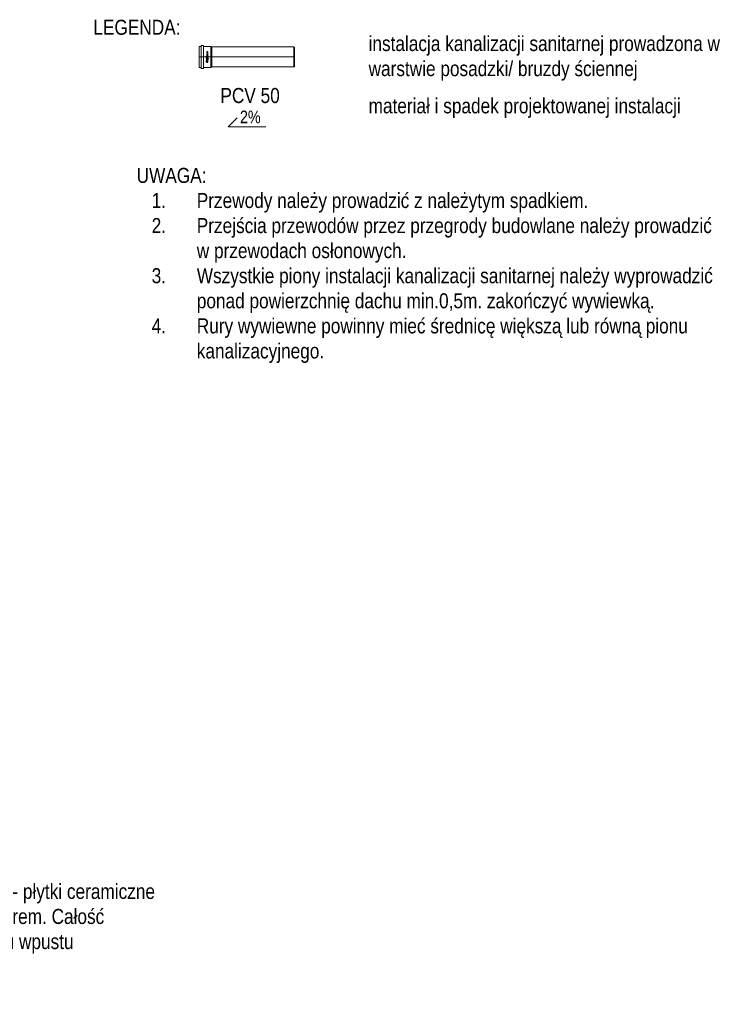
# Model space of a CAD drawing. Header units: centimetres. Extents: x 22052 to 56535, y 76485 to 78519.
# Tile 139 of 235: x 43889 to 44451, y 77336 to 78122. Entities that reach past the tile are written whole.
import ezdxf
from ezdxf import colors
from ezdxf.entities.mleader import LeaderData, LeaderLine
from ezdxf.enums import TextEntityAlignment as Align
from ezdxf.lldxf.tags import DXFTag
from ezdxf.math import Vec2, Vec3

# ---------------------------------------------------------------- set-up
doc = ezdxf.new("R2010")
doc.units = ezdxf.units.CM
for name, color, linetype, lineweight in [('2DH_PRO_Magnaplast-HT', 34, 'Continuous', 15), ('CP_AXISKA', 7, 'DASHDOT', 15), ('CP_DETAL', 33, 'Continuous', 9), ('IS_Opis', 250, 'Continuous', 9)]:
    doc.layers.add(name, color=color, linetype=linetype, lineweight=lineweight)
doc.layers.add('3DCPCOLOR124', color=152, linetype='Continuous')
doc.layers.add('3DCPCOLOR242', color=242, linetype='Continuous')
doc.styles.add('CP_ATTR', font='arial.ttf')
doc.styles.add('styl1', font='ARIALN.TTF')
tags = doc.linetypes.add('DASHDOT', pattern=[25.4, 12.7, -6.35, 0, -6.35]).pattern_tags.tags
tags[10:11] = [DXFTag(74, 4), DXFTag(75, 0), DXFTag(340, '0'), DXFTag(46, 1.0), DXFTag(50, 0.0), DXFTag(44, 0.0), DXFTag(45, 0.0)]
tags[8:9] = [DXFTag(74, 4), DXFTag(75, 0), DXFTag(340, '0'), DXFTag(46, 1.0), DXFTag(50, 0.0), DXFTag(44, 0.0), DXFTag(45, 0.0)]
tags[6:7] = [DXFTag(74, 4), DXFTag(75, 0), DXFTag(340, '0'), DXFTag(46, 1.0), DXFTag(50, 0.0), DXFTag(44, 0.0), DXFTag(45, 0.0)]
tags[4:5] = [DXFTag(74, 4), DXFTag(75, 0), DXFTag(340, '0'), DXFTag(46, 1.0), DXFTag(50, 0.0), DXFTag(44, 0.0), DXFTag(45, 0.0)]
tags = doc.linetypes.add('SOLID', pattern=[10, 10, 0]).pattern_tags.tags
tags[6:7] = [DXFTag(74, 4), DXFTag(75, 0), DXFTag(340, '0'), DXFTag(46, 0.0), DXFTag(50, 0.0), DXFTag(44, 0.0), DXFTag(45, 0.0)]
tags[4:5] = [DXFTag(74, 4), DXFTag(75, 0), DXFTag(340, '0'), DXFTag(46, 0.0), DXFTag(50, 0.0), DXFTag(44, 0.0), DXFTag(45, 0.0)]

# ---------------------------------------------------------------- blocks, each defined once
blk = doc.blocks.new('A$C40892482')
at = {"layer": 'IS_Opis', "ltscale": 2}
for q in [(5.87, 7.04), (28.8, -0.03)]:
    blk.add_line((-1.2, -0.03), q, dxfattribs=at)
at = {"layer": 'IS_Opis', "insert": (24.75, 2.72), "char_height": 10, "attachment_point": 9, "style": 'styl1'}
blk.add_mtext('2%', dxfattribs=at)
blk = doc.blocks.new('2dmgn001_logo01')
at = {"layer": '3DCPCOLOR124'}
for p, q in [((-4, 7), (-5.1, 7)), ((-5.1, 7), (-5.1, 4.8)), ((-4, 5.1), (-4, 7)), ((-4, 3.8), (1.9, 3.8)), ((1.6, 4.8), (-3.7, 4.8)), ((1.9, 16.5), (-2.9, 16.5)), ((-2.9, 16.5), (-2.9, 15.5)), ((-2.9, 15.5), (1.6, 15.5)), ((1.6, 14.4), (-2.9, 14.4)), ((-2.9, 14.4), (-2.9, 13.4)), ((-2.9, 13.4), (1.6, 13.4)), ((1.6, 12.3), (-2.9, 12.3)), ((-2.9, 12.3), (-2.9, 11.3)), ((-2.9, 11.3), (1.9, 11.3)), ((-2.9, 9.6), (-2.9, 8.9)), ((-2.9, 8.9), (-1.9, 8.9)), ((1.6, 8.6), (-2.9, 8.6)), ((-2.9, 8.6), (-2.9, 7.5)), ((-2.9, 7.5), (1.9, 7.5)), ((-2.9, 5.9), (-2.9, 5.2)), ((-2.9, 5.2), (-1.9, 5.2)), ((1.9, 3.2), (-2.9, 3.2)), ((-2.9, 3.2), (-2.9, 2.2)), ((-2.9, 2.2), (1.6, 2.2)), ((1.6, 1.1), (-2.9, 1.1)), ((-2.9, 1.1), (-2.9, 0)), ((-2.9, 0), (1.9, 0)), ((1.9, 10.7), (-1.9, 10.7)), ((-1.9, 8.9), (-1.9, 9.4)), ((1.9, 7), (-1.9, 7)), ((-1.9, 5.2), (-1.9, 5.6)), ((-1.6, 9.6), (1.6, 9.6)), ((-1.6, 5.9), (1.6, 5.9)), ((1.9, 15.2), (1.9, 14.7)), ((1.9, 13.1), (1.9, 12.6)), ((1.9, 9.4), (1.9, 8.8)), ((1.9, 5.6), (1.9, 5.1)), ((1.9, 1.9), (1.9, 1.4)), ((2.9, 14.4), (2.9, 15.5)), ((2.9, 12.3), (2.9, 13.4)), ((2.9, 8.6), (2.9, 9.7)), ((2.9, 4.8), (2.9, 5.9)), ((2.9, 2.2), (2.9, 1.1)), ((-2.9, -1.6), (-2.9, -2.3)), ((-2.9, -2.3), (-1.9, -2.3)), ((1.6, -2.6), (-2.9, -2.6)), ((-2.9, -2.6), (-2.9, -3.1)), ((-2.9, -3.1), (-0.8, -3.7)), ((1.9, -0.5), (-1.9, -0.5)), ((-1.9, -2.3), (-1.9, -1.8)), ((-1.6, -1.6), (1.6, -1.6)), ((-0.8, -3.7), (1.9, -3.7)), ((1.9, -1.8), (1.9, -2.4)), ((2.9, -2.6), (2.9, -1.6))]:
    blk.add_line(p, q, dxfattribs=at)
for centre, radius, start, end in [((-4, 4.8), 1.06, 179.7393, 270), ((-3.7, 5.1), 0.264, 180, 269.9023), ((-1.9, 9.6), 1.07, 90, 180), ((-1.9, 5.9), 1.07, 90, 180), ((-1.6, 9.4), 0.246, 90, 184.1233), ((-1.6, 5.7), 0.246, 90, 184.0475), ((1.6, 15.2), 0.293, 359.5038, 90), ((1.6, 14.7), 0.291, 269.5684, 360), ((1.6, 13.1), 0.293, 359.5231, 90), ((1.6, 12.6), 0.293, 270, 359.9989), ((1.6, 9.4), 0.264, 0, 90), ((1.6, 8.8), 0.264, 270, 359.9349), ((1.6, 5.6), 0.264, 360, 90), ((1.6, 5.1), 0.264, 270, 0.0108), ((1.6, 1.9), 0.264, 0.076, 90), ((1.6, 1.4), 0.264, 270, 359.924), ((1.9, 15.5), 1.04, 359.8403, 90), ((1.9, 12.3), 1.04, 270, 0.0193), ((1.9, 9.6), 1.06, 0.4214, 90), ((1.9, 8.6), 1.07, 270.2822, 0), ((1.9, 5.9), 1.06, 360, 90), ((1.9, 4.8), 1.07, 270.2634, 0), ((1.9, 2.2), 1.06, 359.5786, 90), ((1.9, 1.1), 1.07, 270.2875, 359.9985), ((2.3, 14.4), 0.598, 296.5604, 0), ((2.3, 13.4), 0.608, 359.9807, 62.8223), ((-1.9, -1.6), 1.07, 90, 180), ((-1.6, -1.8), 0.246, 90, 184.1125), ((1.6, -1.8), 0.264, 360, 90.0217), ((1.6, -2.4), 0.264, 270, 359.9023), ((1.9, -1.6), 1.06, 359.5786, 90), ((1.9, -2.6), 1.06, 269.7048, 359.9999)]:
    blk.add_arc(centre, radius, start, end, dxfattribs=at)
at = {"layer": '3DCPCOLOR242'}
for p, q in [((-2.7, -3.9), (-4, -3.6)), ((0.1, -4.1), (-3.9, -3)), ((-0.1, -11.3), (-2.3, -10.7)), ((1.1, -7.7), (-1.9, -6.9)), ((-0.2, -15.9), (-1.9, -15.4)), ((1.1, -7.2), (-1.7, -6.4)), ((-1.7, -14.9), (-0.1, -15.3)), ((-0.2, -16), (-0.2, -15.9)), ((1.2, -16.2), (0.5, -16)), ((0.5, -16), (0.5, -16.3)), ((1.1, -7.7), (1.3, -7.7))]:
    blk.add_line(p, q, dxfattribs=at)
for centre, radius, start, end in [((-4.3, -3.1), 0.174, 139.4748, 200.5636), ((-4, -3), 0.481, 201.3248, 240.9013), ((-4.2, -3.2), 0.283, 75.9119, 135.9983), ((-4.2, -3.9), 0.981, 73.8123, 86.5171), ((-3.5, -1.9), 1.69, 243.7383, 254.2465), ((-2.4, -15.6), 0.816, 103.1873, 179.7099), ((-2.2, -15.6), 0.973, 181.2014, 240.279), ((-2.5, -4.5), 0.644, 111.1152, 163.4814), ((-2.1, -4.5), 0.997, 166.5679, 210.0987), ((-2.2, -7.1), 0.892, 155.0132, 214.6021), ((-2.3, -9.2), 0.816, 114.0643, 202.8694), ((-2.4, -10.8), 0.727, 106.1924, 195.3195), ((-2.2, -10.8), 0.883, 195.3773, 250.0682), ((-1.8, -12.7), 1.31, 133.9918, 256.4618), ((-0.6, -3.6), 2.73, 211.3213, 275.0445), ((-2.3, -7.1), 0.818, 103.0323, 153.3127), ((-2.3, -7.3), 0.748, 209.4433, 244.7552), ((-1.6, -8.9), 1.49, 201.6704, 231.3076), ((-2.5, -12), 0.293, 73.8428, 119.965), ((-2.6, -16.1), 0.301, 251.9271, 357.0444), ((-2.6, -7.3), 0.65, 265.6622, 285.525), ((-2, -10.2), 1.88, 87.1606, 107.9858), ((-2, -4.7), 0.539, 116.6161, 177.0208), ((-1.7, -4.6), 0.806, 185.9288, 229.5909), ((-2.2, -8.1), 1.79, 72.2958, 99.0736), ((-2.1, -7.2), 0.393, 146.9616, 189.5199), ((-2.3, -10.9), 0.21, 72.1488, 182.4676), ((-2.2, -10.9), 0.37, 183.0166, 240.6152), ((-2.5, -11.4), 0.207, 256.8723, 333.1047), ((-1.9, -12.8), 0.636, 127.3644, 245.5528), ((-2.3, -16.8), 1.99, 73.1785, 97.0679), ((-2.2, -15.7), 0.348, 90.0735, 226.6774), ((-2.1, -7.2), 0.357, 74.3202, 141.4853), ((-1.9, -7.1), 0.609, 195.1451, 225.7671), ((-2.5, -7.7), 0.265, 290.2377, 337.5291), ((-2, -9.4), 0.472, 98.7899, 190.5825), ((-1.5, -9.3), 0.981, 191.9389, 227.9356), ((-2.5, -12.1), 0.449, 8.7244, 76.0552), ((-2.6, -16.2), 0.279, 6.2924, 59.4251), ((-2.4, -7.7), 0.183, 21.5725, 49.116), ((-2.4, -11.4), 0.167, 6.0969, 51.2591), ((-2.7, -11.3), 0.433, 342.5093, 1.3278), ((-2.7, -11.7), 0.662, 310.1939, 332.4304), ((-1.9, -4.9), 0.776, 84.807, 112.5283), ((-0.8, -3.6), 2.14, 227.7681, 264.971), ((-2.5, -7.7), 0.249, 338.4303, 15.9164), ((-2.7, -18.5), 3.22, 74.17, 79.8915), ((-0.6, -8), 2.56, 233.5529, 269.0169), ((-2, -13.1), 0.234, 234.8638, 292.3727), ((-1.8, -13.2), 0.719, 250.748, 317.7481), ((-2.3, -8), 1.19, 72.2691, 76.7646), ((-1.8, -10.9), 2.01, 44.3614, 97.334), ((-2, -11.1), 2.72, 40.2365, 88.5461), ((-2.3, -12.7), 0.729, 297.3533, 322.4271), ((-2.1, -7.2), 2.99, 66.1532, 85.5553), ((-3.2, -12.1), 1.85, 323.4917, 337.6276), ((-0.6, -13.1), 0.918, 120.9833, 158.9397), ((-4.6, -11.4), 4.03, 325.4422, 333.8801), ((-0.8, -13), 0.784, 70.6597, 109.7335), ((-0.8, -4.4), 1.34, 263.8725, 286.5282), ((0.3, -13.9), 1.45, 136.2371, 152.793), ((-1.9, -6.3), 2.13, 46.5165, 60.5203), ((-0.6, -13.1), 0.24, 82.5025, 118.5044), ((-0.6, -10), 0.492, 264.1111, 2.3117), ((-0.7, -13.4), 0.557, 329.5041, 78.2517), ((-1.1, -5.4), 0.961, 11.1112, 45.4314), ((-0.6, -5.3), 0.455, 294.1682, 9.8383), ((-0.9, -13.5), 1.23, 313.6171, 74.8695), ((1.1, -14.9), 1.81, 138.3177, 150.3499), ((-0.3, -14.1), 0.179, 156.2477, 208.0662), ((0, -13.9), 0.536, 211.3544, 244.0918), ((-0.4, -5.5), 0.842, 271.3477, 20.708), ((-0.9, -10.1), 0.755, 5.4784, 47.2661), ((-0.1, -14.1), 0.258, 239.0032, 288.6059), ((0.5, -16), 0.659, 177.1591, 197.9713), ((0.1, -10.3), 1.05, 255.0292, 275.2543), ((0.1, -15), 0.202, 99.2605, 177.5229), ((-21.3, -14), 21.2, 356.5514, 357.4519), ((0.3, -16.2), 0.401, 190.3294, 250.4785), ((0.3, -3.8), 0.817, 249.4862, 262.6491), ((-1.3, -5.9), 1.81, 22.396, 45.5071), ((-0.3, -10.2), 0.698, 293.2831, 345.067), ((0, -11.3), 0.454, 64.2567, 85.1843), ((0, -15.4), 0.621, 76.0627, 90.1224), ((-0.1, -4.6), 0.557, 50.0147, 70.9143), ((0.2, -4.3), 0.318, 263.6249, 288.2785), ((-0.9, -10.2), 1.29, 351.8443, 42.4547), ((0.2, -16.2), 0.393, 256.6965, 303.221), ((0, -11.2), 0.401, 23.6929, 71.5015), ((0.2, -11.2), 0.197, 270.9468, 310.5631), ((0.2, -15.1), 0.29, 45.8106, 81.4207), ((0.1, -4.4), 0.288, 10.0108, 50.8567), ((0.2, -4.5), 0.156, 287.1813, 350.1927), ((0, -4.5), 0.37, 349.838, 10.0295), ((0.2, -11.2), 0.243, 323.0875, 22.1003), ((-0.2, -15.3), 0.664, 5.0301, 36.7596), ((0.3, -16.3), 0.182, 308.0482, 0.8125), ((9.7, -15), 9.21, 181.6129, 183.265), ((-1.8, -25.8), 10.6, 74.8748, 77.6862), ((0.7, -16.5), 0.942, 56.6561, 73.6716), ((0.6, -8.4), 1.34, 58.7801, 70.7325), ((1.2, -16.1), 0.134, 265.2447, 321.7201), ((1.2, -7.5), 0.301, 17.9179, 59.9943), ((1.1, -7.5), 0.33, 314.2018, 5.594), ((1.3, -7.6), 0.133, 265.1659, 303.5871), ((1.1, -16), 0.3, 13.2728, 58.0446), ((1, -15.9), 0.408, 326.7373, 2.2392)]:
    blk.add_arc(centre, radius, start, end, dxfattribs=at)
blk = doc.blocks.new('2d_mgphtp_0082_5evkds2')
for p, q in [((0, 7.8), (0.78, 8)), ((0.78, 8), (66.15, 8)), ((66.93, 8.39), (66.15, 8)), ((66.93, 8.39), (72.85, 8.39)), ((72.85, 9.2), (72.85, -9.2)), ((72.85, 9.2), (74.5, 9.2)), ((74.5, 9.2), (74.5, -9.2)), ((74.5, 8.39), (76.15, 8.39)), ((76.15, -8.39), (76.15, 8.39)), ((0, 7.8), (0, -7.8)), ((0, -7.8), (0.78, -8)), ((0.78, -8), (66.15, -8)), ((66.93, -8.39), (66.15, -8)), ((66.93, -8.39), (72.85, -8.39)), ((72.85, -9.2), (74.5, -9.2)), ((74.5, -8.39), (76.15, -8.39))]:
    blk.add_line(p, q)
at = {"layer": 'CP_AXISKA'}
blk.add_line((0, 0), (76.15, 0), dxfattribs=at)
at = {"layer": 'CP_DETAL'}
for p, q in [((0.78, 8), (0.78, -8)), ((66.15, 8), (66.15, -8)), ((66.15, -8), (66.15, 8)), ((66.93, 8.39), (66.93, -8.39))]:
    blk.add_line(p, q, dxfattribs=at)
at = {"xscale": 0.19346405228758, "yscale": 0.24864864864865}
blk.add_blockref('2dmgn001_logo01', (69.89, 0), dxfattribs=at)
at = {"linetype": 'ByBlock', "style": 'CP_ATTR', "flags": 9}
for tag in ['DN', 'WEIGHT', 'MATERIAL', 'DIMS', 'OTHER', 'CHARACTER', 'PRODUCER', 'ORDER-NO', 'PRODUCT-TYPE', 'ARTICLE', 'GROUP', 'NUMBER', 'NAME']:
    blk.add_attdef(tag, text='', height=0.00005, dxfattribs=at).set_placement((0, 0), align=Align.MIDDLE_LEFT)

msp = doc.modelspace()

# ---------------------------------------------------------------- block references
at = {"layer": '2DH_PRO_Magnaplast-HT', "rotation": 180}
msp.add_blockref('2d_mgphtp_0082_5evkds2', (44108.43, 78091.88), dxfattribs=at)
at = {"layer": 'IS_Opis', "ltscale": 2}
msp.add_blockref('A$C40892482', (44056.56, 78036.22), dxfattribs=at)

# ---------------------------------------------------------------- texts
at = {"layer": 'IS_Opis', "linetype": 'SOLID', "insert": (43982.55, 78109.38), "char_height": 12, "attachment_point": 8, "style": 'styl1'}
msp.add_mtext('\\pxql;{\\fArial Narrow|b0|i0|c238|p34;LEGENDA:}', dxfattribs=at)
at = {"layer": 'IS_Opis', "char_height": 12, "attachment_point": 1, "style": 'styl1'}
for s, insert in [('instalacja kanalizacji sanitarnej prowadzona w warstwie posadzki/ bruzdy ściennej', (44167.44, 78108.58)), ('\\pxql;{\\fArial Narrow|b0|i0|c238|p34;materiał i spadek projektowanej instalacji}', (44167.44, 78058.9))]:
    msp.add_mtext_dynamic_manual_height_columns(s, width=282.4684, gutter_width=12.5, heights=[0], dxfattribs=dict(at, insert=insert))
at = {"layer": 'IS_Opis', "ltscale": 2, "char_height": 12, "attachment_point": 1, "style": 'styl1'}
for s, width, insert in [('\\pxqc;{\\fArial Narrow|b0|i0|c238|p34;PCV 50}', 49.3271, (44048.2, 78067.11)), ('\\pxql;UWAGA: \\P\\pi-3,l4,t4;1.^IPrzewody należy prowadzić z należytym spadkiem.\\P2.^IPrzejścia przewodów przez przegrody budowlane należy prowadzić w przewodach osłonowych.\\P3.^IWszystkie piony instalacji kanalizacji sanitarnej należy wyprowadzić ponad powierzchnię dachu min.0,5m. zakończyć wywiewką.\\P4.^IRury wywiewne powinny mieć średnicę większą lub równą pionu kanalizacyjnego.', 468.6403, (43982.33, 78003.37))]:
    msp.add_mtext_dynamic_manual_height_columns(s, width=width, gutter_width=12.5, heights=[0], dxfattribs=dict(at, insert=insert))

# ---------------------------------------------------------------- leaders
at = {"layer": 'IS_Opis'}
ml = msp.add_multileader_mtext('Standard', dxfattribs=at)
ml.set_content('Posadzkę w pomieszczeniu wyłożyć nową okładziną - płytki ceramiczne 30x30 cm w kolorze szarości uzgodnionym z Inwestorem. Całość wypoziomować wg. wskazanych spadków w kierunku wpustu podłogowego.', color=256, style='styl1')
ml.set_leader_properties()
ml.build(insert=Vec2(0, 0))
ml.multileader.update_dxf_attribs({"dogleg_length": 5, "arrow_head_size": 7.5})
ctx = ml.context
ctx.base_point, ctx.char_height, ctx.arrow_head_size, ctx.landing_gap_size, ctx.plane_origin = Vec3(43554.94, 77424.42), 12, 7.5, 5, Vec3(43497.12, 77121.36)
notes = []
notes.append((ctx, [(0, (1, 1, 0), (43548.17, 77424.42), (1, 0), 6.77, [(0, [(43548.17, 77584.48)], 0, [])])]))
ctx.mtext.insert, ctx.mtext.width, ctx.mtext.defined_height, ctx.mtext.flow_direction = Vec3(43559.94, 77432.18), 457.9641, 76.92, 5
ctx.mtext.has_bg_fill, ctx.mtext.bg_color, ctx.mtext.bg_scale_factor, ctx.mtext.bg_transparency, ctx.mtext.use_window_bg_color = 1, -1027028792, 1.5, 0, 1
for ctx, leaders in notes:
    for number, flags, end, landing, length, lines in leaders:
        leader = LeaderData()
        leader.index, (leader.has_last_leader_line, leader.has_dogleg_vector, leader.attachment_direction) = number, flags
        leader.last_leader_point, leader.dogleg_vector, leader.dogleg_length = Vec3(end), Vec3(landing), length
        for number, points, colour, breaks in lines:
            line = LeaderLine()
            line.index, line.vertices, line.color, line.breaks = number, Vec3.list(points), colors.encode_raw_color(colour), breaks
            leader.lines.append(line)
        ctx.leaders.append(leader)

doc.saveas('drawing.dxf')
